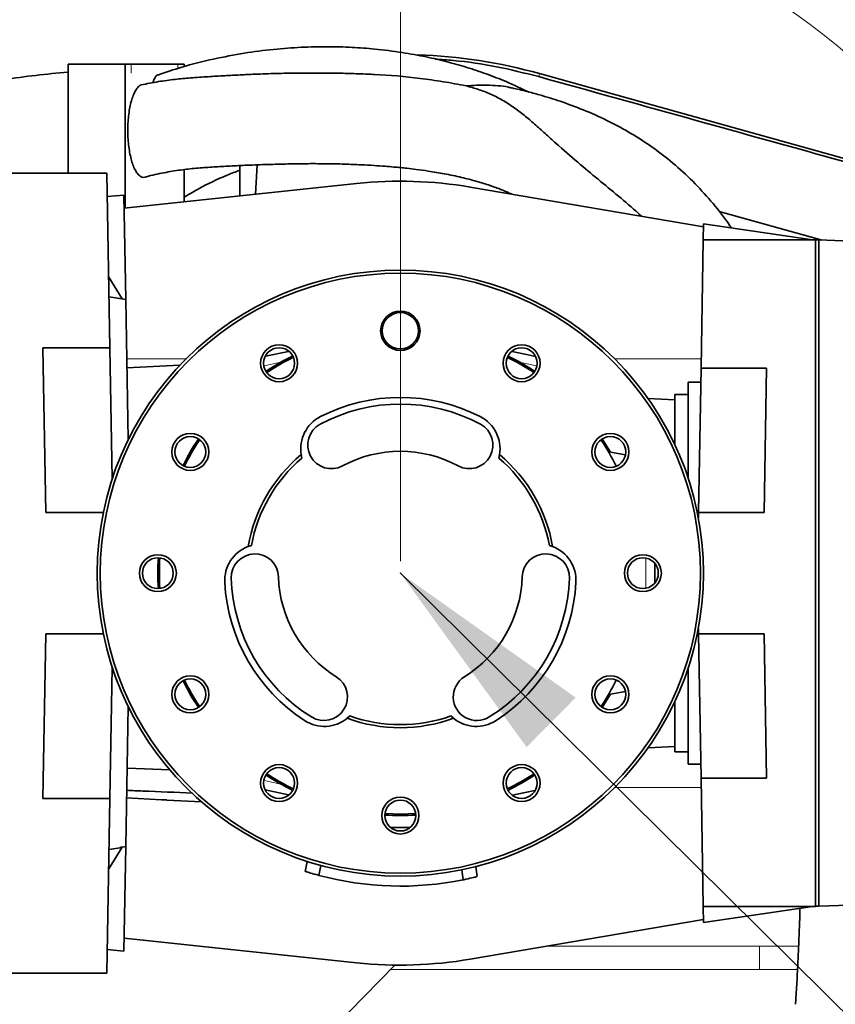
# Model space of a CAD drawing. Header units: millimetres. Extents: x 0 to 12118, y 0 to 8400.
# Tile 39 of 127: x 4384 to 4653, y 5327 to 5652. Entities that reach past the tile are written whole.
import ezdxf

# ---------------------------------------------------------------- set-up
doc = ezdxf.new("R2010")
doc.units = ezdxf.units.MM
doc.header["$LTSCALE"] = 20
doc.header["$PDSIZE"] = -1
doc.styles.add('SLDTEXTSTYLE0', font='TXT', dxfattribs={"width": 0.605})
doc.dimstyles.new('SLDDIMSTYLE0', dxfattribs={"dimtxt": 70, "dimasz": 70, "dimexe": 0, "dimexo": 0.0625, "dimgap": 17.5, "dimtad": 1, "dimdec": 0, "dimrnd": 1e-09, "dimzin": 12, "dimdsep": 46, "dimtxsty": 'SLDTEXTSTYLE0', "dimsah": 1, "dimcen": 0.09, "dimadec": 0, "dimazin": 3, "dimtfac": 1, "dimtofl": 0, "dimtmove": 0, "dimatfit": 3, "dimfxl": 1, "dimfrac": 2, "dimtolj": 1, "dimtzin": 12, "dimarcsym": 0})
doc.dimstyles.new('SLDDIMSTYLE4', dxfattribs={"dimtxt": 0.18, "dimasz": 70, "dimexe": 0, "dimexo": 0.0625, "dimgap": 0, "dimtad": 0, "dimtih": 1, "dimtoh": 1, "dimdec": 0, "dimrnd": 1e-09, "dimzin": 0, "dimdsep": 46, "dimtxsty": 'Standard', "dimsah": 1, "dimcen": 0.09, "dimadec": 0, "dimazin": 0, "dimtfac": 70, "dimtdec": 0, "dimtofl": 0, "dimtmove": 0, "dimatfit": 3, "dimfxl": 1, "dimfrac": 2, "dimtolj": 1, "dimtzin": 0, "dimarcsym": 0})

# ---------------------------------------------------------------- blocks, each defined once
blk = doc.blocks.new('_D_27')
at = {"color": 7, "linetype": 'Continuous', "lineweight": 0}
for p, q in [((4509.69, 5472.87), (4509.69, 5916.31)), ((4824.59, 5524.9), (4824.59, 5916.31)), ((4509.69, 5886.31), (4824.59, 5886.31))]:
    blk.add_line(p, q, dxfattribs=at)
at = {"color": 7, "linetype": 'Continuous', "lineweight": 18}
for points in [[(4509.69, 5886.31), (4579.69, 5876.31), (4579.69, 5896.31)], [(4824.59, 5886.31), (4754.59, 5896.31), (4754.59, 5876.31)]]:
    blk.add_solid(points, dxfattribs=at)
at = {"color": 7, "linetype": 'Continuous', "lineweight": 18, "insert": (4586.93, 5976.54), "char_height": 70, "attachment_point": 1, "style": 'SLDTEXTSTYLE0'}
blk.add_mtext('315', dxfattribs=at)
blk = doc.blocks.new('_D_28')
at = {"color": 7, "linetype": 'Continuous', "lineweight": 0}
for p, q in [((4072.63, 5358.99), (4072.63, 5916.31)), ((4509.69, 5472.87), (4509.69, 5916.31)), ((4072.63, 5886.31), (4509.69, 5886.31))]:
    blk.add_line(p, q, dxfattribs=at)
at = {"color": 7, "linetype": 'Continuous', "lineweight": 18}
for centre, start, end in [((4318.38, 5940.02), 153.4349, 206.5651), ((4263.94, 5940.02), 333.4349, 26.5651)]:
    blk.add_arc(centre, 120.11, start, end, dxfattribs=at)
for points in [[(4072.63, 5886.31), (4142.63, 5876.31), (4142.63, 5896.31)], [(4509.69, 5886.31), (4439.69, 5896.31), (4439.69, 5876.31)]]:
    blk.add_solid(points, dxfattribs=at)
at = {"color": 7, "linetype": 'Continuous', "lineweight": 18, "insert": (4210.95, 5976.54), "char_height": 70, "attachment_point": 1, "style": 'SLDTEXTSTYLE0'}
blk.add_mtext('437', dxfattribs=at)

msp = doc.modelspace()

# ---------------------------------------------------------------- linework, layer by layer
at = {"color": 7, "linetype": 'Continuous', "lineweight": 35}
for p, q in [((4400.068604, 5636.870777), (4418.862457, 5636.870777)), ((4400.068604, 5600.870777), (4400.068604, 5636.870777)), ((4420.914578, 5636.870777), (4418.862457, 5636.870777)), ((4418.862457, 5589.396168), (4418.862457, 5636.870777)), ((4420.914578, 5636.870777), (4436.305484, 5636.870777)), ((4438.357605, 5636.870777), (4436.305484, 5636.870777)), ((4438.357605, 5636.870777), (4438.357605, 5636.053048)), ((4788.085065, 5568.962508), (4555.631208, 5633.735255)), ((4456.69209, 5603.39534), (4456.69209, 5593.393426)), ((4461.96255, 5593.950327), (4462.469676, 5603.626864)), ((4375.69209, 5600.870777), (4412.888022, 5600.870777)), ((4412.888022, 5600.870777), (4413.893838, 5543.247603)), ((4438.357605, 5602.059365), (4438.357605, 5591.456118)), ((4495.267435, 5597.469478), (4418.588816, 5589.367254)), ((4609.687377, 5583.180673), (4532.731826, 5596.282185)), ((4413.023098, 5593.132231), (4418.514387, 5593.631327)), ((4418.514387, 5593.631327), (4419.116284, 5559.148634)), ((4588.348594, 5587.398412), (4589.202945, 5586.668102)), ((4614.835737, 5588.278079), (4648.87197, 5578.794654)), ((4609.612147, 5578.870777), (4609.705322, 5584.208752)), ((4609.705322, 5584.208752), (4645.69209, 5578.870777)), ((4608.873605, 5536.559731), (4609.612147, 5578.870777)), ((4646.69209, 5578.870777), (4609.612147, 5578.870777)), ((4646.69209, 5358.870777), (4646.69209, 5578.870777)), ((4647.69209, 5578.835856), (4646.69209, 5578.774693)), ((4669.398713, 5578.077844), (4647.69209, 5578.835856)), ((4647.69209, 5358.905698), (4647.69209, 5578.835856)), ((4417.948657, 5559.354518), (4413.486202, 5566.601073)), ((4419.116284, 5559.148634), (4413.599304, 5560.121426)), ((4419.116284, 5559.148634), (4419.922976, 5512.933302)), ((4391.742939, 5543.247603), (4413.893838, 5543.247603)), ((4392.69209, 5488.870777), (4391.742939, 5543.247603)), ((4414.649332, 5499.965376), (4413.893838, 5543.247603)), ((4472.829999, 5542.078621), (4465.241907, 5540.448266)), ((4436.970975, 5537.51216), (4419.509923, 5536.597065)), ((4608.873605, 5536.559731), (4608.041192, 5488.870777)), ((4630.524504, 5536.559731), (4608.873605, 5536.559731)), ((4630.524504, 5536.559731), (4629.69209, 5488.870777)), ((4608.791759, 5531.870777), (4604.69209, 5531.870777)), ((4604.69209, 5500.095767), (4604.69209, 5531.870777)), ((4604.69209, 5527.870777), (4600.19209, 5527.870777)), ((4600.19209, 5511.411933), (4600.19209, 5527.870777)), ((4600.19209, 5526.054204), (4591.406122, 5526.514657)), ((4579.026199, 5508.780442), (4576.284635, 5513.203981)), ((4579.026199, 5508.780442), (4583.982148, 5507.906575)), ((4477.187832, 5506.863844), (4476.956544, 5507.978116)), ((4542.427637, 5507.978116), (4542.196349, 5506.863844)), ((4411.712501, 5488.870777), (4392.69209, 5488.870777)), ((4608.01082, 5487.130773), (4608.041192, 5488.870777)), ((4608.041192, 5488.870777), (4629.69209, 5488.870777)), ((4459.456368, 5477.666922), (4460.536999, 5478.023756)), ((4558.847181, 5478.023756), (4559.927813, 5477.666922)), ((4593.69209, 5472.034635), (4593.69209, 5465.706918)), ((4593.79209, 5468.568107), (4593.69209, 5468.568107)), ((4593.79209, 5466.08637), (4593.69209, 5466.08637)), ((4608.041192, 5448.870777), (4608.01082, 5450.610781)), ((4391.742939, 5394.49395), (4392.69209, 5448.870777)), ((4392.69209, 5448.870777), (4411.712501, 5448.870777)), ((4629.69209, 5448.870777), (4608.041192, 5448.870777)), ((4608.873605, 5401.181823), (4608.041192, 5448.870777)), ((4629.69209, 5448.870777), (4630.524504, 5401.181823)), ((4413.893838, 5394.49395), (4414.649332, 5437.776178)), ((4604.69209, 5405.870777), (4604.69209, 5437.645787)), ((4576.284635, 5424.537573), (4579.026199, 5428.961111)), ((4583.982148, 5429.834979), (4579.026199, 5428.961111)), ((4419.922976, 5424.808252), (4419.117837, 5378.681853)), ((4600.19209, 5409.870777), (4600.19209, 5426.32962)), ((4493.041258, 5421.72473), (4492.191914, 5420.967292)), ((4527.192267, 5420.967292), (4526.342923, 5421.72473)), ((4591.406122, 5411.226897), (4600.19209, 5411.68735)), ((4600.19209, 5409.870777), (4604.69209, 5409.870777)), ((4419.56828, 5404.48773), (4433.756673, 5403.912713)), ((4604.69209, 5405.870777), (4608.791759, 5405.870777)), ((4608.873605, 5401.181823), (4630.524504, 5401.181823)), ((4609.612147, 5358.870777), (4608.873605, 5401.181823)), ((4465.128869, 5397.317082), (4472.796969, 5395.669885)), ((4413.893838, 5394.49395), (4391.742939, 5394.49395)), ((4413.893838, 5394.49395), (4412.888022, 5336.870777)), ((4432.69209, 5393.951515), (4432.69209, 5394.011603)), ((4432.69209, 5393.951515), (4444.141862, 5393.351457)), ((4512.855949, 5384.870777), (4506.528232, 5384.870777)), ((4417.872927, 5378.46122), (4413.489596, 5371.334919)), ((4417.19209, 5378.310151), (4417.19209, 5378.253632)), ((4419.117837, 5378.681853), (4417.99209, 5378.483158)), ((4419.117837, 5378.681853), (4418.514362, 5344.108807)), ((4413.599304, 5377.620127), (4417.19209, 5378.253632)), ((4478.93198, 5373.713847), (4478.297019, 5370.447253)), ((4482.796227, 5369.12648), (4483.428876, 5372.381173)), ((4535.010043, 5368.697403), (4534.573871, 5372.010457)), ((4530.436334, 5367.670943), (4530.003932, 5370.955359)), ((4646.69209, 5358.870777), (4609.612147, 5358.870777)), ((4609.705322, 5353.532802), (4609.612147, 5358.870777)), ((4645.69209, 5358.870777), (4609.705322, 5353.532802)), ((4647.69209, 5358.905698), (4646.69209, 5358.96686)), ((4669.398713, 5359.66371), (4647.69209, 5358.905698)), ((4532.731826, 5341.459369), (4609.687377, 5354.560881)), ((4418.588816, 5348.374299), (4495.267435, 5340.272075)), ((4418.514362, 5344.108807), (4413.023088, 5344.608696)), ((4507.887404, 5339.523958), (4381.195205, 5209.873964)), ((4375.69209, 5336.870777), (4412.888022, 5336.870777))]:
    msp.add_line(p, q, dxfattribs=at)
at = {"color": 8, "linetype": 'Continuous', "lineweight": 18}
for p, q in [((4420.914578, 5636.870777), (4420.914578, 5633.870777)), ((4436.305484, 5635.438821), (4436.305484, 5636.870777)), ((4555.631208, 5633.735255), (4555.356803, 5632.75048)), ((4509.69209, 5598.229459), (4509.69209, 5602.714877)), ((4438.981412, 5539.581455), (4419.457831, 5539.581455)), ((4470.700332, 5538.586928), (4464.743317, 5537.306922)), ((4608.92635, 5539.581455), (4580.402768, 5539.581455)), ((4590.69209, 5473.871777), (4590.69209, 5463.869777)), ((4464.762787, 5400.430448), (4470.657108, 5399.163914)), ((4608.92635, 5398.160099), (4580.402768, 5398.160099)), ((4557.688972, 5345.708268), (4628.19209, 5345.708268)), ((4628.19209, 5345.707554), (4641.082518, 5345.707554)), ((4628.19209, 5338.024519), (4506.422173, 5338.024519)), ((4628.19209, 5338.02493), (4640.722206, 5338.02493))]:
    msp.add_line(p, q, dxfattribs=at)
at = {"color": 7, "linetype": 'Continuous', "lineweight": 35, "flags": 128}
for points in [[(4554.215101, 5540.394419), (4552.825498, 5540.693112), (4546.5448, 5542.042634)], [(4432.69209, 5394.011603), (4430.926902, 5394.104187), (4419.39759, 5394.708903)], [(4554.056384, 5397.146045), (4550.367277, 5396.354106), (4546.654612, 5395.557328)], [(4504.635107, 5389.531777), (4509.69209, 5389.370777), (4514.749073, 5389.531777)]]:
    msp.add_lwpolyline(points, dxfattribs=at)
at = {"color": 8, "linetype": 'Continuous', "lineweight": 18, "flags": 128}
msp.add_lwpolyline([(4554.669662, 5537.261943), (4551.000685, 5538.050549), (4549.131045, 5538.452366)], dxfattribs=at)
at = {"color": 7, "linetype": 'Continuous', "lineweight": 18}
msp.add_circle((4509.69209, 5468.870777), 225.9912, dxfattribs=at)
at = {"color": 7, "linetype": 'Continuous', "lineweight": 35}
for centre, radius in [((4509.69209, 5468.870777), 100), ((4509.69209, 5468.870777), 99), ((4509.69209, 5548.870777), 6.5), ((4509.69209, 5548.870777), 6), ((4469.69209, 5538.152809), 6.1), ((4549.69209, 5538.152809), 6.1), ((4469.69209, 5538.152809), 5.1), ((4549.69209, 5538.152809), 5.1), ((4440.410058, 5508.870777), 6.1), ((4578.974123, 5508.870777), 6.1), ((4440.410058, 5508.870777), 5.1), ((4578.974123, 5508.870777), 5.1), ((4429.69209, 5468.870777), 6.1), ((4429.69209, 5468.870777), 5.1), ((4589.69209, 5468.870777), 6.1), ((4589.69209, 5468.870777), 5.1), ((4440.410058, 5428.870777), 6.1), ((4440.410058, 5428.870777), 5.1), ((4578.974123, 5428.870777), 6.1), ((4578.974123, 5428.870777), 5.1), ((4469.69209, 5399.588745), 6.1), ((4469.69209, 5399.588745), 5.1), ((4549.69209, 5399.588745), 6.1), ((4549.69209, 5399.588745), 5.1), ((4509.69209, 5388.870777), 6.1), ((4509.69209, 5388.870777), 5.1)]:
    msp.add_circle(centre, radius, dxfattribs=at)
for centre, radius, start, end in [((4509.69209, 5468.870777), 171.145256, 74.42962368, 88.08388038), ((4509.69209, 5468.870777), 80, 116.34677526, 123.65322474), ((4509.69209, 5468.870777), 79.5, 116.3529617, 123.6470383), ((4509.69209, 5468.870777), 79.5, 56.3529617, 63.6470383), ((4509.69209, 5468.870777), 80, 56.34677526, 63.65322474), ((4509.69209, 5468.870777), 55.806531, 61.7210504, 118.2789496), ((4509.69209, 5468.870777), 58, 63, 117), ((4488.808527, 5509.857077), 12, 117, 189.00844502), ((4486.946462, 5511.151198), 7.79614, 118.2789496, 298.2789496), ((4532.437718, 5511.151198), 7.79614, 241.7210504, 61.7210504), ((4530.575653, 5509.857077), 12, 350.99155498, 63), ((4509.69209, 5468.870777), 80, 146.34677526, 153.65322474), ((4509.69209, 5468.870777), 79.5, 146.3529617, 153.6470383), ((4509.69209, 5468.870777), 79.5, 26.3529617, 33.6470383), ((4509.69209, 5468.870777), 40.21425, 61.7210504, 118.2789496), ((4509.69209, 5468.870777), 51, 129.93166067, 170.06833933), ((4509.69209, 5468.870777), 50, 130.54802334, 169.45197666), ((4509.69209, 5468.870777), 50, 10.54802334, 49.45197666), ((4509.69209, 5468.870777), 51, 9.93166067, 50.06833933), ((4463.755132, 5466.463323), 12, 110.99155498, 183), ((4555.629049, 5466.463323), 12, 357, 69.00844502), ((4509.69209, 5468.870777), 80, 176.34677526, 183.65322474), ((4509.69209, 5468.870777), 79.5, 176.3529617, 183.6470383), ((4461.703357, 5467.428858), 7.79614, 1.7210504, 181.7210504), ((4557.680823, 5467.428858), 7.79614, 358.2789496, 178.2789496), ((4509.69209, 5468.870777), 55.806531, 181.7210504, 238.2789496), ((4509.69209, 5468.870777), 40.21425, 181.7210504, 238.2789496), ((4509.69209, 5468.870777), 40.21425, 301.7210504, 358.2789496), ((4509.69209, 5468.870777), 55.806531, 301.7210504, 358.2789496), ((4509.69209, 5468.870777), 58, 183, 237), ((4509.69209, 5468.870777), 58, 303, 357), ((4509.69209, 5468.870777), 79.5, 206.3529617, 213.6470383), ((4484.448985, 5428.032275), 7.79614, 238.2789496, 58.2789496), ((4534.935195, 5428.032275), 7.79614, 121.7210504, 301.7210504), ((4509.69209, 5468.870777), 79.5, 326.3529617, 333.6470383), ((4509.69209, 5468.870777), 80, 206.34677526, 213.65322474), ((4484.638695, 5430.291931), 12, 237, 309.00844502), ((4509.69209, 5468.870777), 51, 249.93166067, 290.06833933), ((4509.69209, 5468.870777), 50, 250.54802334, 289.45197666), ((4534.745486, 5430.291931), 12, 230.99155498, 303), ((4509.69209, 5468.870777), 80, 236.34677526, 243.65322474), ((4509.69209, 5468.870777), 79.5, 236.3529617, 243.6470383), ((4509.69209, 5468.870777), 79.5, 296.3529617, 303.6470383), ((4509.69209, 5468.870777), 80, 296.34677526, 303.65322474), ((4509.69209, 5468.870777), 80, 266.34677526, 273.65322474), ((4509.69209, 5469.070777), 103.5, 254.93804251, 281.56195749)]:
    msp.add_arc(centre, radius, start, end, dxfattribs=at)
for centre, start_param, end_param in [((4509.69209, 5460.443422), 6.1148641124, 6.3882637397), ((4509.69209, 5477.298132), 3.0365142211, 3.3099138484)]:
    msp.add_ellipse(centre, major_axis=(0, 137.786038), ratio=0.9981278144, start_param=start_param, end_param=end_param, dxfattribs=at)
for points, knots in [([(4552.133336, 5627.66451), (4549.624252, 5628.841395), (4545.010049, 5631.005685), (4538.12737, 5633.65397), (4531.630788, 5635.832229), (4525.000683, 5637.710609), (4517.890204, 5639.376912), (4509.930649, 5640.829797), (4501.766119, 5641.862196), (4493.567031, 5642.47301), (4485.499344, 5642.69186), (4476.860217, 5642.49783), (4467.678624, 5641.808181), (4457.991349, 5640.543787), (4447.861707, 5638.590943), (4438.379962, 5636.22962), (4432.421097, 5634.204769), (4429.866408, 5633.336673)], [0, 0, 0, 0, 0.0649890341, 0.1195148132, 0.1732801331, 0.2263175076, 0.2820444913, 0.3458607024, 0.4179022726, 0.4773841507, 0.5415729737, 0.6104974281, 0.6841812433, 0.7626424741, 0.8458914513, 0.933930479, 1, 1, 1, 1]), ([(4521.148084, 5638.557051), (4523.188079, 5638.414474), (4529.969608, 5637.940505), (4541.45719, 5636.241926), (4550.712664, 5633.917042), (4555.356803, 5632.75048)], [0, 0, 0, 0, 0.1765190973, 0.5868003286, 1, 1, 1, 1]), ([(4400.068604, 5634.229359), (4396.504445, 5633.905457), (4389.384385, 5633.258404), (4379.136527, 5631.809856), (4369.590089, 5630.188635), (4361.065736, 5628.505914), (4353.61181, 5626.87275), (4347.36383, 5625.392126), (4342.275695, 5624.115681), (4338.190231, 5623.046385), (4334.830029, 5622.137054), (4332.095861, 5621.37716), (4329.824545, 5620.732794), (4327.611476, 5620.094268), (4324.933483, 5619.30729), (4321.493628, 5618.271868), (4317.242693, 5616.953648), (4312.249009, 5615.351216), (4306.670762, 5613.491434), (4299.320177, 5610.940079), (4290.653711, 5607.766473), (4280.980344, 5603.996295), (4271.915591, 5600.25926), (4263.439533, 5596.582696), (4254.041584, 5592.312464), (4243.209331, 5587.112417), (4230.497528, 5580.583607), (4219.917419, 5574.740945), (4211.811688, 5570.018399), (4206.674872, 5566.931828), (4202.109628, 5564.109144), (4198.266712, 5561.673396), (4195.133663, 5559.645604), (4192.720193, 5558.056865), (4190.841233, 5556.804211), (4189.082253, 5555.61982), (4187.010496, 5554.209055), (4184.396493, 5552.402478), (4181.248909, 5550.186536), (4177.582062, 5547.546884), (4173.4611, 5544.501618), (4165.960391, 5538.791115), (4155.643953, 5530.415219), (4143.523561, 5519.507492), (4132.758683, 5508.778135), (4123.097683, 5498.096938), (4114.019538, 5486.831835), (4105.464456, 5474.702239), (4098.031828, 5462.375631), (4091.767807, 5450.016518), (4086.611552, 5437.835853), (4082.245251, 5425.183082), (4078.700737, 5412.164576), (4075.981316, 5398.849511), (4074.166301, 5386.004176), (4073.08671, 5373.695995), (4072.597697, 5362.008742), (4072.607702, 5350.540621), (4072.990098, 5340.860369), (4073.514676, 5333.097942), (4074.036488, 5327.102231), (4074.624911, 5321.48526), (4075.25432, 5316.27731), (4075.809196, 5312.175898), (4076.228668, 5309.287352), (4076.470738, 5307.68032), (4076.668513, 5306.39686), (4076.908799, 5304.868089), (4077.28362, 5302.556665), (4077.839827, 5299.27846), (4078.599049, 5295.048965), (4079.592048, 5289.862573), (4080.860782, 5283.680793), (4082.444773, 5276.50273), (4084.384687, 5268.331518), (4086.707283, 5259.220431), (4089.443103, 5249.194894), (4092.59217, 5238.359233), (4096.171314, 5226.768495), (4099.433318, 5216.654893), (4101.568981, 5210.42471), (4102.309013, 5208.265882)], [0, 0, 0, 0, 0.0175187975, 0.0349970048, 0.0510286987, 0.0654674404, 0.0781858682, 0.0890757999, 0.0975703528, 0.1044802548, 0.1103071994, 0.1150666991, 0.1187414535, 0.12215889, 0.1266143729, 0.1327461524, 0.1401867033, 0.1489582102, 0.1590835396, 0.169724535, 0.1880515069, 0.2054585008, 0.2218917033, 0.2373079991, 0.2518578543, 0.2737058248, 0.297616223, 0.3235443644, 0.3342680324, 0.3445784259, 0.3535214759, 0.3610953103, 0.3673042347, 0.3721528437, 0.3755159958, 0.3785745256, 0.3827431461, 0.38803273, 0.3944375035, 0.4019497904, 0.4105596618, 0.4199614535, 0.4488557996, 0.476478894, 0.5004828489, 0.5235548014, 0.5468940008, 0.5708355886, 0.5952763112, 0.6159368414, 0.6368403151, 0.6578765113, 0.6789346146, 0.7000578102, 0.7213023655, 0.7392786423, 0.7573968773, 0.7754855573, 0.7923239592, 0.802161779, 0.8114269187, 0.8201208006, 0.8282438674, 0.8356517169, 0.8392327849, 0.841722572, 0.8431564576, 0.8452294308, 0.8488697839, 0.8539717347, 0.8605877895, 0.8687189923, 0.8783654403, 0.8897423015, 0.9026830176, 0.9171770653, 0.9332061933, 0.9507416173, 0.9693891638, 0.9893930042, 1, 1, 1, 1]), ([(4499.033697, 5633.56713), (4496.957914, 5633.652518), (4493.11934, 5633.81042), (4487.347851, 5633.912027), (4481.557378, 5633.953475), (4475.289594, 5633.919271), (4468.63351, 5633.80807), (4462.454104, 5633.590076), (4456.735693, 5633.309317), (4451.643108, 5633.036001), (4446.185603, 5632.72819), (4440.680644, 5632.379211), (4435.180236, 5631.8496), (4429.717366, 5631.120385), (4426.061747, 5630.40036), (4424.17182, 5630.028112)], [0, 0, 0, 0, 0.0821288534, 0.15187413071, 0.2287176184, 0.31251373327, 0.40257693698, 0.49834392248, 0.56101510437, 0.62712812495, 0.69793030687, 0.77499494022, 0.84331147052, 0.91899327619, 1, 1, 1, 1]), ([(4429.86429, 5633.343935), (4429.806298, 5633.346601), (4429.382739, 5633.366075), (4428.693741, 5632.518213), (4428.209037, 5631.277691), (4427.99838, 5630.738548)], [0, 0, 0, 0, 0.082309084, 0.6011630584, 1, 1, 1, 1]), ([(4499.032822, 5633.544501), (4499.738903, 5633.520977), (4505.452874, 5633.33061), (4513.72848, 5632.524523), (4523.815505, 5631.14844), (4528.857458, 5630.177933), (4531.381292, 5629.692129)], [0, 0, 0, 0, 0.0656271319, 0.5310881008, 0.7652782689, 1, 1, 1, 1]), ([(4555.356803, 5632.75048), (4572.648941, 5627.933564), (4604.993707, 5618.923571), (4652.391023, 5605.738933), (4697.548391, 5593.186023), (4732.665802, 5583.437271), (4757.758481, 5576.46368), (4772.820661, 5572.274002), (4782.840806, 5569.501854), (4787.849251, 5568.116231)], [0, 0, 0, 0, 0.2230826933, 0.4172738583, 0.6114809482, 0.8057232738, 0.8704971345, 0.9352695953, 1, 1, 1, 1]), ([(4424.177035, 5630.001374), (4424.120985, 5629.988774), (4423.786731, 5629.913637), (4423.185843, 5629.366059), (4422.411703, 5628.367123), (4421.701757, 5626.953986), (4421.084094, 5625.23389), (4420.566211, 5623.210479), (4420.169775, 5620.965828), (4419.901719, 5618.526014), (4419.774783, 5615.98566), (4419.793334, 5613.381098), (4419.959301, 5610.819103), (4420.272686, 5608.340093), (4420.721834, 5606.056952), (4421.301846, 5604.005451), (4421.984798, 5602.289683), (4422.762396, 5600.933238), (4423.591853, 5599.998378), (4424.463735, 5599.523949), (4425.150029, 5599.417901), (4425.537055, 5599.61533), (4425.632422, 5599.663979)], [0, 0, 0, 0, 0.0103772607, 0.061885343, 0.1148820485, 0.1665068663, 0.2195983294, 0.2717885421, 0.3254468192, 0.3784683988, 0.4329781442, 0.4868931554, 0.5423319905, 0.5969438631, 0.6531267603, 0.7079290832, 0.7643501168, 0.8185970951, 0.874487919, 0.9275019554, 0.9821358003, 1, 1, 1, 1]), ([(4531.381292, 5629.692129), (4533.707256, 5629.832536), (4537.225131, 5630.044892), (4541.849269, 5629.778209), (4544.599929, 5629.517245), (4546.123883, 5629.051604), (4546.525388, 5628.928926)], [0, 0, 0, 0, 0.4516282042, 0.6830595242, 0.9164980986, 1, 1, 1, 1]), ([(4531.381292, 5629.692129), (4532.758401, 5629.31852), (4535.521707, 5628.568836), (4539.504067, 5627.019571), (4543.357588, 5625.068311), (4547.02677, 5622.704144), (4550.54895, 5620.009225), (4553.998349, 5617.07319), (4557.47781, 5613.956947), (4562.183494, 5609.700523), (4567.979248, 5604.593916), (4574.931578, 5598.85236), (4581.6594, 5593.282797), (4586.16966, 5589.507241), (4588.349262, 5587.497196), (4588.397032, 5587.453143)], [0, 0, 0, 0, 0.0626996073, 0.1258129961, 0.1903420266, 0.2554553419, 0.3181764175, 0.3814039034, 0.4459647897, 0.5109364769, 0.6403262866, 0.7589939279, 0.877935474, 0.9973247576, 1, 1, 1, 1]), ([(4618.883251, 5582.847375), (4618.25695, 5583.77677), (4615.981022, 5587.154121), (4611.47858, 5592.576848), (4605.42331, 5599.080247), (4598.862377, 5604.977527), (4591.97859, 5610.158297), (4584.958017, 5614.588422), (4577.649026, 5618.479546), (4570.155899, 5621.818884), (4562.7124, 5624.575229), (4557.15351, 5626.29804), (4553.452284, 5627.323466), (4551.253335, 5627.899416), (4548.963945, 5628.469713), (4547.353538, 5628.832821), (4546.547511, 5629.01456)], [0, 0, 0, 0, 0.0377276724, 0.1370993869, 0.2371946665, 0.3377168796, 0.4353066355, 0.5292854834, 0.6199540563, 0.7177630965, 0.8101673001, 0.8928276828, 0.9183979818, 0.9428163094, 0.9713789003, 1, 1, 1, 1]), ([(4425.648595, 5599.613211), (4425.731721, 5599.637869), (4427.681774, 5600.216312), (4431.524197, 5601.027754), (4437.036144, 5601.968494), (4442.352823, 5602.528277), (4447.618511, 5602.892893), (4452.881923, 5603.220059), (4458.62021, 5603.503414), (4465.013281, 5603.726396), (4471.753949, 5603.918543), (4478.396697, 5604.030657), (4484.901676, 5604.023952), (4490.999372, 5603.895971), (4496.361436, 5603.679051), (4500.811614, 5603.430535), (4504.411906, 5603.179652), (4507.308427, 5602.941335), (4509.709302, 5602.717201), (4512.172603, 5602.461912), (4515.225729, 5602.104925), (4519.340018, 5601.538106), (4524.338265, 5600.695982), (4529.684269, 5599.56774), (4534.726191, 5598.260368), (4539.120786, 5596.884293), (4542.994446, 5595.494895), (4545.357326, 5594.444415), (4546.493532, 5593.939285)], [0, 0, 0, 0, 0.002281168, 0.0535136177, 0.0993950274, 0.1424760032, 0.1860948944, 0.2328572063, 0.2810713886, 0.3359804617, 0.3899300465, 0.4434004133, 0.4962743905, 0.547378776, 0.5911674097, 0.6261743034, 0.6549930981, 0.6781881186, 0.6962074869, 0.7131140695, 0.7379403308, 0.7702437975, 0.8130762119, 0.8597964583, 0.9014329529, 0.9379649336, 0.9701700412, 1, 1, 1, 1]), ([(4438.357605, 5592.980632), (4439.88598, 5593.877244), (4444.480041, 5596.572322), (4450.621667, 5599.532141), (4455.317076, 5601.325632), (4456.69209, 5601.850842)], [0, 0, 0, 0, 0.2606549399, 0.783488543, 1, 1, 1, 1]), ([(4419.440918, 5397.191169), (4421.191307, 5397.116732), (4428.407846, 5396.809841), (4435.624497, 5396.506468), (4441.090733, 5396.276679)], [0, 0, 0, 0, 0.2425523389, 1, 1, 1, 1]), ([(4512.773351, 5384.932159), (4512.644767, 5384.92587), (4511.722299, 5384.880748), (4509.895988, 5384.86527), (4507.896431, 5384.875682), (4506.77269, 5384.926824), (4506.471778, 5384.940519)], [0, 0, 0, 0, 0.0630696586, 0.4524680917, 0.8533836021, 1, 1, 1, 1]), ([(4417.99209, 5378.483158), (4417.900829, 5378.466645), (4417.718236, 5378.433607), (4417.475841, 5378.384656), (4417.29477, 5378.344084), (4417.203999, 5378.319355), (4417.19531, 5378.31264), (4417.19209, 5378.310151)], [0, 0, 0, 0, 0.2191283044, 0.4384250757, 0.657120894, 0.8729471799, 1, 1, 1, 1]), ([(4482.796227, 5369.12648), (4482.754772, 5369.137654), (4481.689079, 5369.424907), (4480.328614, 5369.819285), (4479.137516, 5370.182546), (4478.44972, 5370.398374), (4478.352268, 5370.429568), (4478.297019, 5370.447253)], [0, 0, 0, 0, 0.0149063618, 0.3832001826, 0.5658648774, 0.7538721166, 1, 1, 1, 1]), ([(4534.861461, 5368.677842), (4534.862444, 5368.677953), (4534.864894, 5368.67823), (4533.373749, 5368.308466), (4531.584318, 5367.90646), (4530.492247, 5367.682414), (4530.436334, 5367.670943)], [0, 0, 0, 0, 0.24552504, 0.6119883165, 0.9801339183, 1, 1, 1, 1]), ([(4641.541897, 5358.255172), (4641.517406, 5357.43164), (4641.441448, 5354.877365), (4641.279231, 5350.37949), (4641.04038, 5344.527193), (4640.731009, 5338.045858), (4640.403304, 5331.934769), (4640.160131, 5328.126906), (4640.060633, 5326.568864)], [0, 0, 0, 0, 0.0742400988, 0.2302639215, 0.4112260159, 0.6159038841, 0.8428414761, 1, 1, 1, 1])]:
    msp.add_open_spline(points, degree=3, knots=knots, dxfattribs=at)
at = {"color": 8, "linetype": 'Continuous', "lineweight": 18}
msp.add_open_spline([(4628.19209, 5338.02493), (4628.19209, 5338.527862), (4628.19209, 5339.533728), (4628.19209, 5341.435939), (4628.19209, 5343.516084), (4628.19209, 5344.977064), (4628.19209, 5345.707554)], degree=3, dxfattribs=at)
at = {"color": 7, "linetype": 'Continuous', "lineweight": 0}
msp.add_point((4509.69209, 5468.870777), dxfattribs=at)

# ---------------------------------------------------------------- dimensions: what is measured, and where the dimension line sits
at = {"color": 7, "linetype": 'Continuous', "lineweight": 18}
dim = msp.add_linear_dim(base=(4509.69209, 5886.306287), p1=(4072.625501, 5354.99269), p2=(4509.69209, 5468.870777), text='(<>)', dimstyle='SLDDIMSTYLE0', dxfattribs=at)
dim.commit()
dim.dimension.update_dxf_attribs({"geometry": '_D_28', "text_midpoint": (4291.158796, 5886.306287), "dimtype": 160})
dim = msp.add_linear_dim(base=(4824.587347, 5886.306287), p1=(4509.69209, 5468.870777), p2=(4824.587347, 5520.898334), angle=0, dimstyle='SLDDIMSTYLE0', dxfattribs=at)
dim.commit()
dim.dimension.update_dxf_attribs({"geometry": '_D_27', "text_midpoint": (4667.139718, 5886.306287), "dimtype": 160})

# ---------------------------------------------------------------- leaders
at = {"color": 7, "linetype": 'Continuous', "lineweight": 0}
msp.add_leader([(4509.69209, 5468.870777), (4823.333333, 5158.333333)], dimstyle='SLDDIMSTYLE4', dxfattribs=at)

doc.saveas('drawing.dxf')
